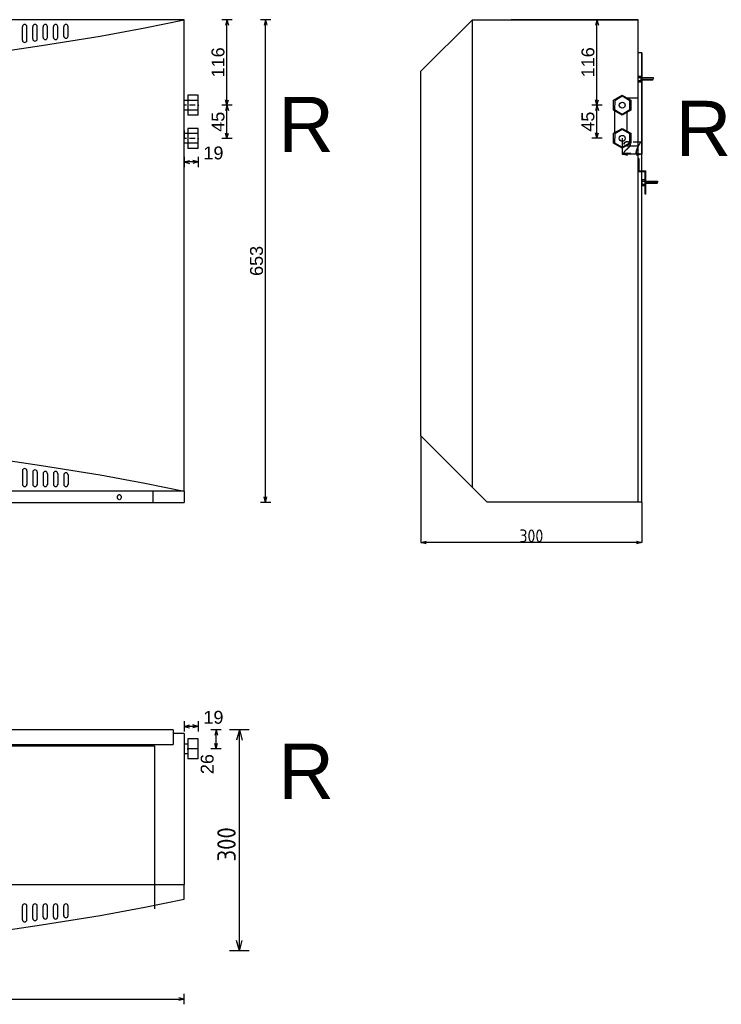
# Model space of a CAD drawing. Extents: x 8677 to 12783, y 2157 to 4926.
# Tile 4 of 6: x 10335 to 11288, y 2157 to 3493. Entities that reach past the tile are written whole.
import ezdxf

# ---------------------------------------------------------------- set-up
doc = ezdxf.new("R2010")
doc.units = 0
doc.header["$MEASUREMENT"] = 0
doc.linetypes.add('Achse', pattern=[11.5, 0, -4, 7.5, 0])
doc.linetypes.add('Čerchovaná', pattern=[215, 100, -50, 15, -50])
for name, color, linetype in [('Desky', 7, 'Continuous'), ('Kóty délkové', 7, 'Continuous'), ('Nábytek a zařízení', 7, 'Continuous'), ('Oblouky a kružnice', 7, 'Continuous'), ('Střechy', 7, 'Continuous'), ('Textové bloky', 7, 'Continuous'), ('W_BETON_N2', 7, 'Continuous'), ('W_BETON_N4', 7, 'Continuous'), ('W_VERBLEND_N2', 7, 'Continuous'), ('W_VERBLEND_N4', 7, 'Continuous'), ('Zdi', 7, 'Continuous'), ('Čáry', 7, 'Continuous')]:
    doc.layers.add(name, color=color, linetype=linetype)
doc.styles.add('GENERATED_STYLE_1', font='ARIAL.ttf')
doc.styles.add('GENERATED_STYLE_2', font='isocp.shx')
doc.dimstyles.new('Dimstyle_611', dxfattribs={"dimtxt": 17.5, "dimasz": 7.125, "dimexe": 0.18, "dimexo": 0, "dimgap": 0.09, "dimtad": 1, "dimdec": 0, "dimzin": 0, "dimdsep": 46, "dimtxsty": 'GENERATED_STYLE_1', "dimblk": 'ARROWHEAD_3', "dimblk1": 'ARROWHEAD_3', "dimblk2": 'ARROWHEAD_3', "dimcen": 0.09, "dimclrd": 7, "dimclre": 7, "dimclrt": 7, "dimazin": 0, "dimtfac": 1, "dimtdec": 4, "dimtmove": 0, "dimatfit": 0, "dimfxl": 1, "dimtolj": 1, "dimtzin": 0, "dimarcsym": 0})
doc.dimstyles.new('Dimstyle_68E', dxfattribs={"dimtxt": 17.5, "dimasz": 7.15942, "dimexe": 0.18, "dimexo": 0, "dimgap": 0.09, "dimtad": 1, "dimdec": 0, "dimzin": 0, "dimdsep": 46, "dimtxsty": 'GENERATED_STYLE_2', "dimblk": 'ARROWHEAD_3', "dimblk1": 'ARROWHEAD_3', "dimblk2": 'ARROWHEAD_3', "dimcen": 0.09, "dimclrd": 7, "dimclre": 7, "dimclrt": 7, "dimazin": 0, "dimtfac": 1, "dimtdec": 4, "dimtmove": 0, "dimatfit": 0, "dimfxl": 1, "dimtolj": 1, "dimtzin": 0, "dimarcsym": 0})
doc.dimstyles.new('Dimstyle_7E3', dxfattribs={"dimtxt": 25, "dimasz": 13.768122, "dimexe": 0.18, "dimexo": 0, "dimgap": 0.09, "dimtad": 1, "dimdec": 0, "dimzin": 0, "dimdsep": 46, "dimtxsty": 'GENERATED_STYLE_2', "dimblk": 'ARROWHEAD_3', "dimblk1": 'ARROWHEAD_3', "dimblk2": 'ARROWHEAD_3', "dimcen": 0.09, "dimclrd": 7, "dimclre": 7, "dimclrt": 7, "dimazin": 0, "dimtfac": 1, "dimtdec": 4, "dimtmove": 0, "dimatfit": 0, "dimfxl": 1, "dimtolj": 1, "dimtzin": 0, "dimarcsym": 0})

# ---------------------------------------------------------------- blocks, each defined once
blk = doc.blocks.new('SPLINE_1', base_point=(9313.4, 3493.1))
at = {"layer": 'W_VERBLEND_N2', "color": 7, "linetype": 'Continuous'}
blk.add_lwpolyline([(9313.4, 3493.1), (9366.6, 3482.2), (9427.6, 3471), (9507, 3458.1), (9552.4, 3451.6), (9601.1, 3445.3), (9652.5, 3439.4), (9706.3, 3434.1), (9762, 3429.6), (9819.1, 3426.1), (9877.2, 3423.9), (9935.9, 3423.1), (9994.6, 3423.9), (10052.7, 3426.1), (10109.8, 3429.6), (10165.5, 3434.1), (10219.3, 3439.4), (10270.7, 3445.3), (10319.4, 3451.6), (10364.8, 3458.1), (10444.2, 3471), (10505.2, 3482.2), (10558.4, 3493.1)], dxfattribs=at)
blk = doc.blocks.new('SPLINE_2', base_point=(9313.4, 2299.5))
at = {"layer": 'W_VERBLEND_N2', "color": 7, "linetype": 'Continuous'}
blk.add_lwpolyline([(9313.4, 2299.5), (9366.6, 2288.6), (9427.6, 2277.4), (9507, 2264.5), (9552.4, 2258), (9601.1, 2251.7), (9652.5, 2245.8), (9706.3, 2240.5), (9762, 2236), (9819.1, 2232.5), (9877.2, 2230.3), (9935.9, 2229.5), (9994.6, 2230.3), (10052.7, 2232.5), (10109.8, 2236), (10165.5, 2240.5), (10219.3, 2245.8), (10270.7, 2251.7), (10319.4, 2258), (10364.8, 2264.5), (10444.2, 2277.4), (10505.2, 2288.6), (10558.4, 2299.5)], dxfattribs=at)
blk = doc.blocks.new('SPLINE_3', base_point=(9313.4, 2853.1))
at = {"layer": 'W_VERBLEND_N2', "color": 7, "linetype": 'Continuous'}
blk.add_lwpolyline([(9313.4, 2853.1), (9366.6, 2864.1), (9427.6, 2875.3), (9507, 2888.1), (9552.4, 2894.7), (9601.1, 2901), (9652.5, 2906.9), (9706.3, 2912.2), (9762, 2916.7), (9819.1, 2920.1), (9877.2, 2922.4), (9935.9, 2923.1), (9994.6, 2922.4), (10052.7, 2920.1), (10109.8, 2916.7), (10165.5, 2912.2), (10219.3, 2906.9), (10270.7, 2901), (10319.4, 2894.7), (10364.8, 2888.1), (10444.2, 2875.3), (10505.2, 2864.1), (10558.4, 2853.1)], dxfattribs=at)
blk = doc.blocks.new('*D12')
at = {"layer": 'Kóty délkové', "color": 7, "linetype": 'Continuous'}
for p, q in [((10608.9, 2529.5), (10594.9, 2529.5)), ((10601.9, 2529.5), (10599.9, 2522.3)), ((10601.9, 2503.5), (10601.9, 2529.5)), ((10601.9, 2529.5), (10603.8, 2522.3)), ((10608.9, 2503.5), (10594.9, 2503.5)), ((10601.9, 2503.5), (10599.9, 2510.8)), ((10601.9, 2503.5), (10603.8, 2510.8))]:
    blk.add_line(p, q, dxfattribs=at)
at = {"layer": 'Kóty délkové', "color": 7, "style": 'GENERATED_STYLE_1', "oblique": 0}
blk.add_text('26', height=17.5, rotation=90, dxfattribs=at).set_placement((10598.4, 2469.3))
blk = doc.blocks.new('ARROWHEAD_3')
at = {"color": 0, "linetype": 'Continuous'}
blk.add_line((0, 0), (-1, 0), dxfattribs=at)
blk.add_lwpolyline([(-1, 0.2679), (0, 0), (-1, -0.2679)], dxfattribs=at)
blk = doc.blocks.new('*D13')
at = {"layer": 'Kóty délkové', "color": 7, "linetype": 'Continuous'}
for p, q in [((10558.4, 2541.1), (10558.4, 2527)), ((10577.4, 2541.1), (10577.4, 2527)), ((10558.4, 2534.1), (10565.6, 2536)), ((10577.4, 2534.1), (10558.4, 2534.1)), ((10558.4, 2534.1), (10565.6, 2532.1)), ((10577.4, 2534.1), (10570.2, 2536)), ((10577.4, 2534.1), (10570.2, 2532.1))]:
    blk.add_line(p, q, dxfattribs=at)
at = {"layer": 'Kóty délkové', "color": 7, "style": 'GENERATED_STYLE_1', "oblique": 0}
blk.add_text('19', height=17.5, dxfattribs=at).set_placement((10584.6, 2537.6))
blk = doc.blocks.new('*D14')
at = {"layer": 'Kóty délkové', "color": 7, "linetype": 'Continuous'}
for p, q in [((9313.4, 2156.8), (9313.4, 2170.9)), ((9313.4, 2163.9), (9320.6, 2165.8)), ((10558.4, 2163.9), (10551.2, 2165.8)), ((10558.4, 2156.8), (10558.4, 2170.9)), ((9313.4, 2163.9), (10558.4, 2163.9)), ((9313.4, 2163.9), (9320.6, 2161.9)), ((10558.4, 2163.9), (10551.2, 2161.9))]:
    blk.add_line(p, q, dxfattribs=at)
at = {"layer": 'Kóty délkové', "color": 7, "style": 'GENERATED_STYLE_1', "oblique": 0}
blk.add_text('1\xa0245', height=17.5, dxfattribs=at).set_placement((9905.7, 2167.4))
blk = doc.blocks.new('*D36')
at = {"layer": 'Kóty délkové', "color": 7, "linetype": 'Continuous'}
for p, q in [((10676, 3493.1), (10661.9, 3493.1)), ((10668.9, 3493.1), (10667, 3485.9)), ((10668.9, 2838.1), (10668.9, 3493.1)), ((10668.9, 3493.1), (10670.9, 3485.9)), ((10676, 2838.1), (10661.9, 2838.1)), ((10668.9, 2838.1), (10667, 2845.4)), ((10668.9, 2838.1), (10670.9, 2845.4))]:
    blk.add_line(p, q, dxfattribs=at)
at = {"layer": 'Kóty délkové', "color": 7, "style": 'GENERATED_STYLE_1', "oblique": 0}
blk.add_text('653', height=17.5, rotation=90, dxfattribs=at).set_placement((10665.4, 3145.4))
blk = doc.blocks.new('*D42')
at = {"layer": 'Kóty délkové', "color": 7, "linetype": 'Continuous'}
for p, q in [((10558.4, 3307.1), (10558.4, 3293.1)), ((10558.4, 3300.1), (10565.7, 3302)), ((10577.4, 3300.1), (10570.2, 3302)), ((10577.4, 3307.1), (10577.4, 3293.1)), ((10577.4, 3300.1), (10558.4, 3300.1)), ((10558.4, 3300.1), (10565.7, 3298.2)), ((10577.4, 3300.1), (10570.2, 3298.2))]:
    blk.add_line(p, q, dxfattribs=at)
at = {"layer": 'Kóty délkové', "color": 7, "style": 'GENERATED_STYLE_1', "oblique": 0}
blk.add_text('19', height=17.5, dxfattribs=at).set_placement((10584.6, 3303.6))
blk = doc.blocks.new('*D44')
at = {"layer": 'Kóty délkové', "color": 7, "linetype": 'Continuous'}
for p, q in [((10616.6, 3377.1), (10614.7, 3369.9)), ((10616.6, 3332.1), (10616.6, 3377.1)), ((10616.6, 3377.1), (10618.6, 3369.9)), ((10623.7, 3332.1), (10609.6, 3332.1)), ((10616.6, 3332.1), (10614.7, 3339.4)), ((10616.6, 3332.1), (10618.6, 3339.4))]:
    blk.add_line(p, q, dxfattribs=at)
at = {"layer": 'Kóty délkové', "color": 7, "style": 'GENERATED_STYLE_1', "oblique": 0}
blk.add_text('45', height=17.5, rotation=90, dxfattribs=at).set_placement((10613.1, 3341.1))
blk = doc.blocks.new('*D45')
at = {"layer": 'Kóty délkové', "color": 7, "linetype": 'Continuous'}
for p, q in [((10623.7, 3493.1), (10609.6, 3493.1)), ((10616.6, 3493.1), (10614.7, 3485.9)), ((10616.6, 3377.1), (10616.6, 3493.1)), ((10616.6, 3493.1), (10618.6, 3485.9)), ((10616.6, 3377.1), (10614.7, 3384.4)), ((10616.6, 3377.1), (10618.6, 3384.4)), ((10623.7, 3377.1), (10609.6, 3377.1)), ((10616.6, 3377.1), (10614.7, 3369.9)), ((10616.6, 3332.1), (10616.6, 3377.1)), ((10616.6, 3377.1), (10618.6, 3369.9))]:
    blk.add_line(p, q, dxfattribs=at)
at = {"layer": 'Kóty délkové', "color": 7, "style": 'GENERATED_STYLE_1', "oblique": 0}
blk.add_text('116', height=17.5, rotation=90, dxfattribs=at).set_placement((10613.1, 3414.9))
blk = doc.blocks.new('*D47')
at = {"layer": 'W_VERBLEND_N4', "color": 7, "linetype": 'Continuous'}
for p, q in [((10284.9, 3283.1), (10257.8, 3283.1)), ((10271.4, 3283.1), (10267.6, 3269.1)), ((10271.4, 2838.1), (10271.4, 3283.1)), ((10271.4, 3283.1), (10275.1, 3269.1)), ((10271.4, 2838.1), (10267.6, 2852.1)), ((10271.4, 2838.1), (10275.1, 2852.1)), ((10284.9, 2838.1), (10257.8, 2838.1))]:
    blk.add_line(p, q, dxfattribs=at)
at = {"layer": 'W_VERBLEND_N4', "color": 7, "style": 'GENERATED_STYLE_2', "oblique": 0}
blk.add_text('445', height=25, rotation=90, dxfattribs=at).set_placement((10266.4, 3031.7))
blk = doc.blocks.new('*D48')
at = {"layer": 'W_VERBLEND_N4', "color": 7, "linetype": 'Continuous'}
for p, q in [((10284.9, 3493.1), (10257.8, 3493.1)), ((10271.4, 3493.1), (10267.6, 3479.1)), ((10271.4, 3283.1), (10271.4, 3493.1)), ((10271.4, 3493.1), (10275.1, 3479.1)), ((10271.4, 3283.1), (10267.6, 3297.1)), ((10271.4, 3283.1), (10275.1, 3297.1)), ((10284.9, 3283.1), (10257.8, 3283.1))]:
    blk.add_line(p, q, dxfattribs=at)
at = {"layer": 'W_VERBLEND_N4', "color": 7, "style": 'GENERATED_STYLE_2', "oblique": 0}
blk.add_text('210', height=25, rotation=90, dxfattribs=at).set_placement((10266.4, 3359.2))
blk = doc.blocks.new('*D52')
at = {"layer": 'W_VERBLEND_N4', "color": 7, "linetype": 'Continuous'}
for p, q in [((10646.9, 2529.5), (10619.8, 2529.5)), ((10633.4, 2529.5), (10629.6, 2515.5)), ((10633.4, 2229.5), (10633.4, 2529.5)), ((10633.4, 2529.5), (10637.1, 2515.5)), ((10633.4, 2229.5), (10629.6, 2243.5)), ((10633.4, 2229.5), (10637.1, 2243.5)), ((10646.9, 2229.5), (10619.8, 2229.5))]:
    blk.add_line(p, q, dxfattribs=at)
at = {"layer": 'W_VERBLEND_N4', "color": 7, "style": 'GENERATED_STYLE_2', "oblique": 0}
blk.add_text('300', height=25, rotation=90, dxfattribs=at).set_placement((10628.4, 2350.6))
blk = doc.blocks.new('*D107')
at = {"layer": 'Defpoints', "color": 0}
for p in [(10879.8, 2928.2), (11179.8, 2838.2), (10879.8, 2783.7)]:
    blk.add_point(p, dxfattribs=at)
at = {"layer": 'W_VERBLEND_N4', "color": 7, "linetype": 'Continuous', "lineweight": -2}
for p, q in [((10879.8, 2928.2), (10879.8, 2783.6)), ((11179.8, 2838.2), (11179.8, 2783.6)), ((11172.7, 2783.7), (10887, 2783.7))]:
    blk.add_line(p, q, dxfattribs=at)
at = {"layer": 'W_VERBLEND_N4', "color": 7, "lineweight": -2, "xscale": 7.159420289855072, "yscale": 7.159420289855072, "zscale": 7.159420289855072, "rotation": 180}
blk.add_blockref('ARROWHEAD_3', (10879.8, 2783.7), dxfattribs=at)
at = {"layer": 'W_VERBLEND_N4', "color": 7, "lineweight": -2, "xscale": 7.159420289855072, "yscale": 7.159420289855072, "zscale": 7.159420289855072}
blk.add_blockref('ARROWHEAD_3', (11179.8, 2783.7), dxfattribs=at)
at = {"layer": 'W_VERBLEND_N4', "color": 7, "linetype": 'Continuous', "insert": (11029.8, 2792.6), "char_height": 17.5, "attachment_point": 5, "style": 'GENERATED_STYLE_2'}
blk.add_mtext('\\A1;300', dxfattribs=at)
blk = doc.blocks.new('*D33')
at = {"layer": 'Kóty délkové', "color": 7, "linetype": 'Continuous'}
for p, q in [((9063.6, 3377.1), (9063.6, 3493.1)), ((9063.6, 3377.1), (9061.7, 3384.4)), ((9063.6, 3377.1), (9065.6, 3384.4)), ((9070.7, 3377.1), (9056.6, 3377.1)), ((9063.6, 3377.1), (9061.7, 3369.9)), ((9063.6, 3332.1), (9063.6, 3377.1)), ((9063.6, 3377.1), (9065.6, 3369.9)), ((9070.7, 3332.1), (9056.6, 3332.1)), ((9063.6, 3332.1), (9061.7, 3339.4)), ((9063.6, 3332.1), (9065.6, 3339.4))]:
    blk.add_line(p, q, dxfattribs=at)
at = {"layer": 'Kóty délkové', "color": 7, "style": 'GENERATED_STYLE_1', "oblique": 0}
blk.add_text('45', height=17.5, rotation=90, dxfattribs=at).set_placement((9060.1, 3341.1))
blk = doc.blocks.new('*D34')
at = {"layer": 'Kóty délkové', "color": 7, "linetype": 'Continuous'}
for p, q in [((9070.7, 3493.1), (9056.6, 3493.1)), ((9063.6, 3493.1), (9061.7, 3485.9)), ((9063.6, 3377.1), (9063.6, 3493.1)), ((9063.6, 3493.1), (9065.6, 3485.9)), ((9063.6, 3377.1), (9061.7, 3384.4)), ((9063.6, 3377.1), (9065.6, 3384.4))]:
    blk.add_line(p, q, dxfattribs=at)
at = {"layer": 'Kóty délkové', "color": 7, "style": 'GENERATED_STYLE_1', "oblique": 0}
blk.add_text('116', height=17.5, rotation=90, dxfattribs=at).set_placement((9060.1, 3414.9))
blk = doc.blocks.new('*D108')
at = {"layer": 'Defpoints', "color": 0}
for p in [(11179.8, 3448.2), (11153.3, 3332.2), (11153.3, 3310.7)]:
    blk.add_point(p, dxfattribs=at)
at = {"layer": 'Kóty délkové', "color": 7, "linetype": 'Continuous', "lineweight": -2}
for p, q in [((11179.8, 3448.2), (11179.8, 3310.5)), ((11153.3, 3332.2), (11153.3, 3310.5)), ((11172.7, 3310.7), (11160.5, 3310.7))]:
    blk.add_line(p, q, dxfattribs=at)
at = {"layer": 'Kóty délkové', "color": 7, "lineweight": -2, "xscale": 7.124999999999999, "yscale": 7.124999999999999, "zscale": 7.124999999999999, "rotation": 180}
blk.add_blockref('ARROWHEAD_3', (11153.3, 3310.7), dxfattribs=at)
at = {"layer": 'Kóty délkové', "color": 7, "lineweight": -2, "xscale": 7.124999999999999, "yscale": 7.124999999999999, "zscale": 7.124999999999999}
blk.add_blockref('ARROWHEAD_3', (11179.8, 3310.7), dxfattribs=at)
at = {"layer": 'Kóty délkové', "color": 7, "linetype": 'Continuous', "insert": (11166.6, 3319.5), "char_height": 17.5, "attachment_point": 5, "style": 'GENERATED_STYLE_1'}
blk.add_mtext('\\A1;27', dxfattribs=at)
blk = doc.blocks.new('DIM_26', base_point=(10616.6, 3377.1))
at = {"layer": 'Kóty délkové', "color": 7, "linetype": 'Continuous'}
dim = blk.add_linear_dim(base=(10616.6, 3377.1), p1=(10577.4, 3377.1), p2=(10558.4, 3493.1), angle=90, dimstyle='Dimstyle_611', dxfattribs=at)
dim.commit()
dim.dimension.update_dxf_attribs({"geometry": '*D45', "text_midpoint": (10604.4, 3421.6), "text_rotation": 90})
dim = blk.add_aligned_dim(p1=(10577.4, 3332.1), p2=(10577.4, 3377.1), distance=-39.2, dimstyle='Dimstyle_611', dxfattribs=at)
dim.commit()
dim.dimension.update_dxf_attribs({"geometry": '*D44', "text_midpoint": (10604.4, 3347.9), "text_rotation": 90})
blk = doc.blocks.new('DIM_27', base_point=(10271.4, 3283.1))
at = {"layer": 'W_VERBLEND_N4', "color": 7, "linetype": 'Continuous'}
for p1, p2, picture, middle in [((10296.4, 3283.1), (10558.4, 3493.1), '*D48', (10253.9, 3368.9)), ((10558.4, 2838.1), (10296.4, 3283.1), '*D47', (10253.9, 3041.4))]:
    dim = blk.add_linear_dim(base=(10271.4, 3283.1), p1=p1, p2=p2, angle=90, dimstyle='Dimstyle_7E3', dxfattribs=at)
    dim.commit()
    dim.dimension.update_dxf_attribs({"geometry": picture, "text_midpoint": middle, "text_rotation": 90})
blk = doc.blocks.new('DIM_19', base_point=(9063.6, 3377.1))
at = {"layer": 'Kóty délkové', "color": 7, "linetype": 'Continuous'}
dim = blk.add_aligned_dim(p1=(9098.1, 3332.1), p2=(9098.1, 3377.1), distance=34.5, dimstyle='Dimstyle_611', dxfattribs=at)
dim.commit()
dim.dimension.update_dxf_attribs({"geometry": '*D33', "text_midpoint": (9051.4, 3347.9), "text_rotation": 90})
dim = blk.add_linear_dim(base=(9063.6, 3377.1), p1=(9098.1, 3377.1), p2=(9119.6, 3493.1), angle=90, dimstyle='Dimstyle_611', dxfattribs=at)
dim.commit()
dim.dimension.update_dxf_attribs({"geometry": '*D34', "text_midpoint": (9051.4, 3421.6), "text_rotation": 90})

msp = doc.modelspace()

# ---------------------------------------------------------------- linework, layer by layer
at = {"layer": 'Desky', "color": 7, "linetype": 'Continuous'}
msp.add_line((10558.4, 2853.1), (10558.4, 2858.1), dxfattribs=at)
at = {"layer": 'Nábytek a zařízení', "color": 7, "linetype": 'Continuous'}
msp.add_line((10558.4, 2853.3), (9355, 2853.3), dxfattribs=at)
at = {"layer": 'Oblouky a kružnice', "color": 1, "linetype": 'Continuous'}
for centre in [(11153.3, 3377.2), (11153.3, 3332.2)]:
    msp.add_circle(centre, 4, dxfattribs=at)
at = {"layer": 'Střechy', "color": 7, "linetype": 'Continuous'}
for p, q in [((10558.4, 3413.1), (10558.4, 3493.1)), ((10558.4, 3406.1), (10558.4, 3413.1))]:
    msp.add_line(p, q, dxfattribs=at)
at = {"layer": 'W_BETON_N2', "color": 7, "linetype": 'Continuous'}
for p, q in [((10949.8, 3493.2), (10879.8, 3423.2)), ((10949.8, 2858.2), (10949.8, 3493.2)), ((10949.8, 3493.2), (11174.8, 3493.2)), ((10338.9, 3465.3), (10338.9, 3483.7)), ((10344.9, 3465.3), (10344.9, 3483.9)), ((10352.9, 3467.1), (10352.9, 3483.7)), ((10358.9, 3467.1), (10358.9, 3483.9)), ((10366.9, 3469.2), (10366.9, 3483.7)), ((10372.9, 3469.2), (10372.9, 3483.9)), ((10380.9, 3469.2), (10380.9, 3483.7)), ((10386.9, 3469.2), (10386.9, 3483.9)), ((10394.9, 3470.4), (10394.9, 3483.7)), ((10400.9, 3470.4), (10400.9, 3483.9)), ((10879.8, 2928.2), (10879.8, 3423.2)), ((10969.8, 2838.2), (10879.8, 2928.2)), ((10338.9, 2880.9), (10338.9, 2862.6)), ((10344.9, 2880.9), (10344.9, 2862.4)), ((10352.9, 2879.2), (10352.9, 2862.6)), ((10358.9, 2879.2), (10358.9, 2862.4)), ((10366.9, 2877), (10366.9, 2862.6)), ((10372.9, 2877), (10372.9, 2862.4)), ((10380.9, 2877), (10380.9, 2862.6)), ((10386.9, 2877), (10386.9, 2862.4)), ((10394.9, 2875.9), (10394.9, 2862.6)), ((10400.9, 2875.9), (10400.9, 2862.4)), ((10558.4, 2299.5), (10558.4, 2319.5)), ((10338.9, 2271.7), (10338.9, 2290.1)), ((10344.9, 2271.7), (10344.9, 2290.2)), ((10352.9, 2273.5), (10352.9, 2290.1)), ((10358.9, 2273.5), (10358.9, 2290.2)), ((10366.9, 2275.6), (10366.9, 2290.1)), ((10372.9, 2275.6), (10372.9, 2290.2)), ((10380.9, 2275.6), (10380.9, 2290.1)), ((10386.9, 2275.6), (10386.9, 2290.2)), ((10394.9, 2276.8), (10394.9, 2290.1)), ((10400.9, 2276.8), (10400.9, 2290.2))]:
    msp.add_line(p, q, dxfattribs=at)
at = {"layer": 'W_BETON_N4', "color": 7, "linetype": 'Continuous'}
for centre, start, end in [((10341.9, 3483.7), 0, 180), ((10355.9, 3483.7), 0, 180), ((10369.9, 3483.7), 0, 180), ((10383.9, 3483.7), 0, 180), ((10397.9, 3483.7), 0, 180), ((10341.9, 3465.3), 180, 0), ((10355.9, 3467.1), 180, 0), ((10369.9, 3469.2), 180, 0), ((10383.9, 3469.2), 180, 0), ((10397.9, 3471), 180, 0), ((10341.9, 2880.9), 0, 180), ((10355.9, 2879.2), 0, 180), ((10369.9, 2877), 0, 180), ((10383.9, 2877), 0, 180), ((10397.9, 2875.3), 0, 180), ((10341.9, 2862.6), 180, 0), ((10355.9, 2862.6), 180, 0), ((10369.9, 2862.6), 180, 0), ((10383.9, 2862.6), 180, 0), ((10397.9, 2862.6), 180, 0), ((10341.9, 2290.1), 0, 180), ((10355.9, 2290.1), 0, 180), ((10369.9, 2290.1), 0, 180), ((10383.9, 2290.1), 0, 180), ((10397.9, 2290.1), 0, 180), ((10355.9, 2273.5), 180, 0), ((10369.9, 2275.6), 180, 0), ((10383.9, 2275.6), 180, 0), ((10397.9, 2277.3), 180, 0), ((10341.9, 2271.7), 180, 0)]:
    msp.add_arc(centre, 3, start, end, dxfattribs=at)
at = {"layer": 'Zdi', "color": 7, "linetype": 'Continuous'}
for p, q in [((10558.4, 3493.1), (9313.4, 3493.1)), ((10558.4, 3493.1), (10088.4, 3493.1)), ((10558.4, 2918.1), (10558.4, 3413.1)), ((10558.4, 2858.1), (10558.4, 3406.1)), ((10467.8, 2846.6), (10467.7, 2846.4)), ((10467.9, 2846.9), (10467.8, 2846.6)), ((10468.1, 2847.1), (10467.9, 2846.9)), ((10468.3, 2847.3), (10468.1, 2847.1)), ((10468.5, 2847.4), (10468.3, 2847.3)), ((10468.7, 2847.6), (10468.5, 2847.4)), ((10468.9, 2847.7), (10468.7, 2847.6)), ((10469.1, 2847.9), (10468.9, 2847.7)), ((10469.4, 2848), (10469.1, 2847.9)), ((10469.6, 2848), (10469.4, 2848)), ((10469.9, 2848.1), (10469.6, 2848)), ((10470.1, 2848.1), (10469.9, 2848.1)), ((10470.4, 2848.1), (10470.1, 2848.1)), ((10470.7, 2848.1), (10470.4, 2848.1)), ((10470.9, 2848.1), (10470.7, 2848.1)), ((10471.2, 2848), (10470.9, 2848.1)), ((10471.4, 2848), (10471.2, 2848)), ((10471.7, 2847.9), (10471.4, 2848)), ((10471.9, 2847.7), (10471.7, 2847.9)), ((10472.1, 2847.6), (10471.9, 2847.7)), ((10472.3, 2847.4), (10472.1, 2847.6)), ((10472.5, 2847.3), (10472.3, 2847.4)), ((10472.7, 2847.1), (10472.5, 2847.3)), ((10472.9, 2846.9), (10472.7, 2847.1)), ((10473, 2846.6), (10472.9, 2846.9)), ((10473.1, 2846.4), (10473, 2846.6)), ((10516.4, 2838.1), (10516.4, 2853.1)), ((10558.4, 2853.1), (10558.4, 2838.1)), ((9488.4, 2838.1), (10533.4, 2838.1)), ((10467.5, 2845.9), (10467.4, 2845.7)), ((10467.4, 2845.7), (10467.4, 2845.4)), ((10467.4, 2845.4), (10467.4, 2845.1)), ((10467.4, 2845.1), (10467.4, 2844.9)), ((10467.4, 2844.9), (10467.4, 2844.6)), ((10467.4, 2844.6), (10467.5, 2844.4)), ((10467.6, 2846.2), (10467.5, 2845.9)), ((10467.5, 2844.4), (10467.6, 2844.1)), ((10467.7, 2846.4), (10467.6, 2846.2)), ((10467.6, 2844.1), (10467.7, 2843.9)), ((10467.8, 2843.6), (10467.9, 2843.4)), ((10467.9, 2843.4), (10468.1, 2843.2)), ((10468.1, 2843.2), (10468.3, 2843)), ((10468.5, 2842.8), (10468.7, 2842.7)), ((10468.7, 2842.7), (10468.9, 2842.5)), ((10469.1, 2842.4), (10469.4, 2842.3)), ((10469.4, 2842.3), (10469.6, 2842.2)), ((10469.9, 2842.2), (10470.1, 2842.2)), ((10470.4, 2842.1), (10470.7, 2842.2)), ((10470.9, 2842.2), (10471.2, 2842.2)), ((10471.4, 2842.3), (10471.7, 2842.4)), ((10471.7, 2842.4), (10471.9, 2842.5)), ((10472.1, 2842.7), (10472.3, 2842.8)), ((10472.3, 2842.8), (10472.5, 2843)), ((10472.7, 2843.2), (10472.9, 2843.4)), ((10472.9, 2843.4), (10473, 2843.6)), ((10473, 2843.6), (10473.1, 2843.9)), ((10473.2, 2846.2), (10473.1, 2846.4)), ((10473.3, 2845.9), (10473.2, 2846.2)), ((10473.2, 2844.1), (10473.3, 2844.4)), ((10473.4, 2845.7), (10473.3, 2845.9)), ((10473.3, 2844.4), (10473.4, 2844.6)), ((10473.4, 2845.4), (10473.4, 2845.7)), ((10473.4, 2845.1), (10473.4, 2845.4)), ((10473.4, 2844.9), (10473.4, 2845.1)), ((10473.4, 2844.6), (10473.4, 2844.9)), ((10533.4, 2838.1), (10558.4, 2838.1))]:
    msp.add_line(p, q, dxfattribs=at)
at = {"layer": 'Čáry', "color": 7, "linetype": 'Continuous'}
for p, q in [((11174.8, 3493.2), (11002.6, 3493.2)), ((11174.8, 2838.2), (11174.8, 3493.2)), ((11179.8, 3448.2), (11174.8, 3448.2)), ((11179.8, 2838.2), (11179.8, 3448.2)), ((11174.8, 3416.7), (11178.8, 3416.7)), ((11174.8, 3408.7), (11174.8, 3416.7)), ((11174.8, 3414.7), (11178.8, 3414.7)), ((11174.8, 3410.7), (11178.8, 3410.7)), ((11174.8, 3408.7), (11178.8, 3408.7)), ((11178.8, 3408.7), (11178.8, 3416.7)), ((11178.8, 3414.7), (11195, 3414.7)), ((11178.8, 3411.7), (11195, 3411.7)), ((11195, 3414.7), (11195.8, 3413.2)), ((11195, 3411.7), (11195.8, 3413.2)), ((11159.2, 3387.2), (11174.8, 3387.2)), ((11153.3, 3318.7), (11141.6, 3325.5)), ((11165, 3325.5), (11153.3, 3318.7)), ((11159.2, 3322.2), (11174.8, 3322.2)), ((11175.4, 3287.2), (11175.4, 3304.2)), ((11176.4, 3304.2), (11175.4, 3304.2)), ((11176.4, 3288.2), (11176.4, 3304.2)), ((11176.4, 3288.2), (11185.4, 3288.2)), ((11185.4, 3256.2), (11185.4, 3288.2)), ((11175.4, 3287.2), (11184.4, 3287.2)), ((11180.4, 3276.2), (11184.4, 3276.2)), ((11180.4, 3268.2), (11180.4, 3276.2)), ((11180.4, 3274.2), (11184.4, 3274.2)), ((11184.4, 3256.2), (11184.4, 3287.2)), ((11184.4, 3274.2), (11200.5, 3274.2)), ((11200.5, 3274.2), (11201.4, 3272.7)), ((11180.4, 3270.2), (11184.4, 3270.2)), ((11180.4, 3268.2), (11184.4, 3268.2)), ((11184.4, 3271.2), (11200.5, 3271.2)), ((11200.5, 3271.2), (11201.4, 3272.7)), ((11185.4, 3256.2), (11184.4, 3256.2)), ((11179.8, 2838.2), (10969.8, 2838.2)), ((11179.8, 2838.2), (10969.8, 2838.2)), ((10543.4, 2529.5), (9328.4, 2529.5)), ((10543.4, 2529.5), (10543.4, 2509.5)), ((10558.4, 2524.5), (10543.4, 2524.5)), ((10558.4, 2524.5), (10558.4, 2319.5)), ((9328.4, 2509.5), (10543.4, 2509.5)), ((9353.4, 2507.5), (10518.4, 2507.5)), ((10518.4, 2507.5), (10518.4, 2286.4)), ((9313.4, 2319.5), (10558.4, 2319.5))]:
    msp.add_line(p, q, dxfattribs=at)
at = {"layer": 'Čáry', "color": 7, "linetype": 'Čerchovaná'}
for p, q in [((11178.8, 3414.3), (11195.2, 3414.3)), ((11178.8, 3412.1), (11195.2, 3412.1)), ((11184.4, 3273.8), (11200.7, 3273.8)), ((11184.4, 3271.6), (11200.7, 3271.6))]:
    msp.add_line(p, q, dxfattribs=at)
at = {"layer": 'Čáry', "color": 1, "linetype": 'Continuous'}
for p, q in [((10577.4, 3383.6), (10558.4, 3383.6)), ((10577.4, 3390.6), (10563.4, 3390.6)), ((10563.4, 3390.6), (10563.4, 3363.6)), ((10577.4, 3363.6), (10577.4, 3390.6)), ((11141.6, 3384), (11153.3, 3390.7)), ((11141.6, 3370.5), (11141.6, 3384)), ((11143, 3383.2), (11142.9, 3371.2)), ((11153.3, 3389.2), (11143, 3383.2)), ((11153.3, 3390.7), (11165, 3384)), ((11163.7, 3383.2), (11153.3, 3389.2)), ((11163.7, 3371.2), (11163.7, 3383.2)), ((11165, 3384), (11165, 3370.5)), ((10577.4, 3370.6), (10558.4, 3370.6)), ((11153.3, 3363.7), (11141.6, 3370.5)), ((11142.9, 3371.2), (11153.3, 3365.2)), ((11153.3, 3365.2), (11163.7, 3371.2)), ((11165, 3370.5), (11153.3, 3363.7)), ((10577.4, 3363.6), (10563.4, 3363.6)), ((10558.4, 3342.8), (10558.4, 3331.8)), ((10577.4, 3345.6), (10563.4, 3345.6)), ((10563.4, 3345.6), (10563.4, 3318.6)), ((10577.4, 3318.6), (10577.4, 3345.6)), ((11141.6, 3339), (11153.3, 3345.7)), ((11153.3, 3344.2), (11143, 3338.2)), ((11153.3, 3345.7), (11165, 3339)), ((11163.7, 3338.2), (11153.3, 3344.2)), ((10577.4, 3338.6), (10558.4, 3338.6)), ((11141.6, 3325.5), (11141.6, 3339)), ((11143, 3338.2), (11142.9, 3326.2)), ((11163.7, 3326.2), (11163.7, 3338.2)), ((11165, 3339), (11165, 3325.5)), ((10577.4, 3325.6), (10558.4, 3325.6)), ((10577.4, 3318.6), (10563.4, 3318.6)), ((11142.9, 3326.2), (11153.3, 3320.2)), ((11153.3, 3320.2), (11163.7, 3326.2)), ((10577.4, 2517), (10563.4, 2517)), ((10563.4, 2517), (10563.4, 2490)), ((10577.4, 2490), (10577.4, 2517)), ((10563.4, 2510), (10558.4, 2510)), ((10577.4, 2503.5), (10563.4, 2503.5)), ((10563.4, 2497), (10558.4, 2497)), ((10577.4, 2490), (10563.4, 2490))]:
    msp.add_line(p, q, dxfattribs=at)
at = {"layer": 'Čáry', "color": 1, "linetype": 'Achse'}
for p, q in [((10577.4, 3377.1), (10558.4, 3377.1)), ((10577.4, 3332.1), (10558.4, 3332.1)), ((10563.4, 2503.5), (10558.4, 2503.5))]:
    msp.add_line(p, q, dxfattribs=at)
at = {"layer": 'Čáry', "color": 0, "linetype": 'Continuous'}
for p, q in [((11142.9, 3369.7), (11142.9, 3339.7)), ((11159.8, 3342), (11159.8, 3367.5))]:
    msp.add_line(p, q, dxfattribs=at)

# ---------------------------------------------------------------- block references
at = {"layer": 'Kóty délkové', "color": 7, "linetype": 'Continuous'}
for name, p in [('DIM_26', (10616.6, 3377.1)), ('DIM_19', (11118.9, 3377.2))]:
    msp.add_blockref(name, p, dxfattribs=at)
at = {"layer": 'W_VERBLEND_N2', "color": 7, "linetype": 'Continuous'}
for name, p in [('SPLINE_1', (9313.4, 3493.1)), ('SPLINE_3', (9313.4, 2853.1)), ('SPLINE_2', (9313.4, 2299.5))]:
    msp.add_blockref(name, p, dxfattribs=at)
at = {"layer": 'W_VERBLEND_N4', "color": 7, "linetype": 'Continuous'}
msp.add_blockref('DIM_27', (10271.4, 3283.1), dxfattribs=at)

# ---------------------------------------------------------------- texts
at = {"layer": 'Textové bloky', "color": 7, "char_height": 75, "width": 291.06, "attachment_point": 1, "style": 'GENERATED_STYLE_1'}
for insert in [(10686.2, 3388.5), (11225.7, 3383.1), (10686.2, 2510.7)]:
    msp.add_mtext('{\\C1;R}', dxfattribs=dict(at, insert=insert))

# ---------------------------------------------------------------- dimensions: what is measured, and where the dimension line sits
at = {"layer": 'Kóty délkové', "color": 7, "linetype": 'Continuous'}
for base, p1, p2, picture, middle in [((10558.4, 3300.1), (10577.4, 3318.6), (10558.4, 3493.1), '*D42', (10591.4, 3312.3)), ((11153.3307813, 3310.6680016), (11179.8307813, 3448.215563), (11153.3307813, 3332.215563), '*D108', (11166.5807813, 3319.5430016)), ((10558.4, 2534.1), (10577.4, 2517), (10558.4, 2524.5), '*D13', (10591.4, 2546.3))]:
    dim = msp.add_linear_dim(base=base, p1=p1, p2=p2, angle=180, dimstyle='Dimstyle_611', dxfattribs=at)
    dim.commit()
    dim.dimension.update_dxf_attribs({"geometry": picture, "text_midpoint": middle})
dim = msp.add_linear_dim(base=(10668.9, 3493.1), p1=(10747.2, 2838.1), p2=(10752.2, 3493.1), angle=90, text='653', dimstyle='Dimstyle_611', dxfattribs=at)
dim.commit()
dim.dimension.update_dxf_attribs({"geometry": '*D36', "text_midpoint": (10656.7, 3165.6), "text_rotation": 90})
dim = msp.add_linear_dim(base=(10601.9, 2529.5), p1=(10577.4, 2503.5), p2=(10543.4, 2529.5), angle=90, dimstyle='Dimstyle_611', dxfattribs=at)
dim.commit()
dim.dimension.update_dxf_attribs({"geometry": '*D12', "text_midpoint": (10589.6, 2476), "text_rotation": 90})
dim = msp.add_aligned_dim(p1=(9313.4, 2319.5), p2=(10558.4, 2319.5), distance=-155.7, dimstyle='Dimstyle_611', dxfattribs=at)
dim.commit()
dim.dimension.update_dxf_attribs({"geometry": '*D14', "text_midpoint": (9912.4, 2176.1), "text_rotation": 360})
at = {"layer": 'W_VERBLEND_N4', "color": 7, "linetype": 'Continuous'}
dim = msp.add_linear_dim(base=(10879.8, 2783.7), p1=(11179.8, 2838.2), p2=(10879.8, 2928.2), angle=180, dimstyle='Dimstyle_68E', dxfattribs=at)
dim.commit()
dim.dimension.update_dxf_attribs({"geometry": '*D107', "text_midpoint": (11029.8, 2792.6)})
dim = msp.add_linear_dim(base=(10633.4, 2529.5), p1=(9935.9, 2229.5), p2=(10543.4, 2529.5), angle=90, dimstyle='Dimstyle_7E3', dxfattribs=at)
dim.commit()
dim.dimension.update_dxf_attribs({"geometry": '*D52', "text_midpoint": (10615.9, 2360.2), "text_rotation": 90})

doc.saveas('drawing.dxf')
